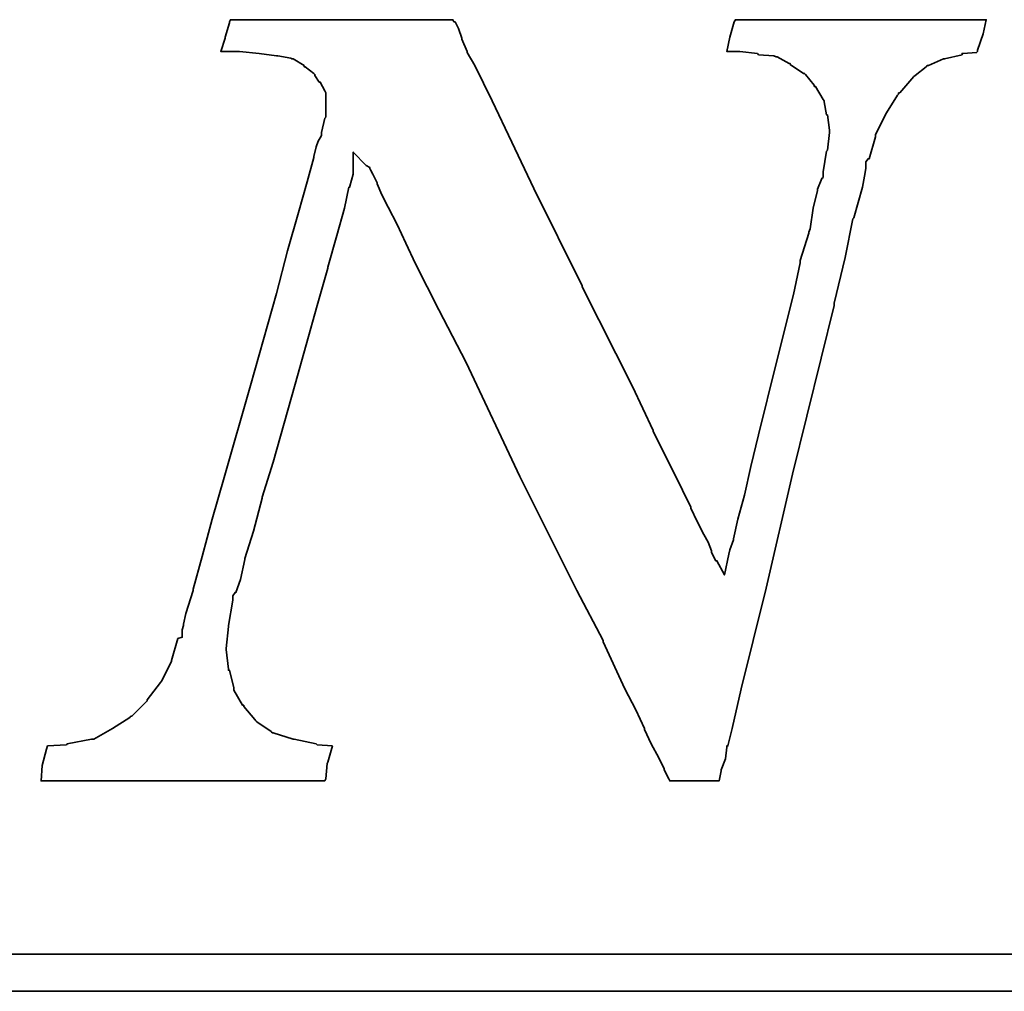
# Model space of a CAD drawing. Extents: x 19 to 174, y 58 to 139.
# Tile 48 of 52: x 160.72 to 162.78, y 97.42 to 99.46. Entities that reach past the tile are written whole.
import ezdxf

# ---------------------------------------------------------------- set-up
doc = ezdxf.new("R2010")
doc.units = 0
doc.header["$LTSCALE"] = 5
doc.header["$MEASUREMENT"] = 0
doc.layers.add('DIM', color=4, linetype='CONTINUOUS')
doc.layers.add('layer 1', color=7, linetype='CONTINUOUS')

# ---------------------------------------------------------------- blocks, each defined once
blk = doc.blocks.new('TBI MOTION logo(完整正式版)')
at = {"layer": 'layer 1', "color": 22, "lineweight": 35}
for points, knots in [([(58.92625, -7.91875), (58.92625, -7.91875), (58.58625, -7.89375), (58.58625, -7.89375), (58.58625, -7.89375), (58.58625, -7.89375), (58.56625, -7.87125), (58.56625, -7.87125), (58.56625, -7.87125), (58.56625, -7.87125), (58.08375, -7.77375), (58.08375, -7.77375), (58.08375, -7.77375), (58.08375, -7.77375), (58.06125, -7.77375), (58.06125, -7.77375), (58.06125, -7.77375), (58.06125, -7.77375), (57.62625, -7.63125), (57.62625, -7.63125), (57.62625, -7.63125), (57.62625, -7.63125), (57.60625, -7.63125), (57.60625, -7.63125), (57.60625, -7.63125), (57.60625, -7.63125), (57.58125, -7.60625), (57.58125, -7.60625), (57.58125, -7.60625), (57.58125, -7.60625), (57.26625, -7.38875), (57.26625, -7.38875), (57.26625, -7.38875), (57.26625, -7.38875), (57.24625, -7.36875), (57.24625, -7.36875), (57.24625, -7.36875), (57.24625, -7.36875), (57.22125, -7.34375), (57.22125, -7.34375), (57.22125, -7.34375), (57.22125, -7.34375), (56.98125, -7.05375), (56.98125, -7.05375), (56.98125, -7.05375), (56.98125, -7.05375), (56.98125, -7.02875), (56.98125, -7.02875), (56.98125, -7.02875), (56.98125, -7.02875), (56.95625, -7.02875), (56.95625, -7.02875), (56.95625, -7.02875), (56.95625, -7.02875), (56.76625, -6.69625), (56.76625, -6.69625), (56.76625, -6.69625), (56.76625, -6.69625), (56.76625, -6.67125), (56.76625, -6.67125), (56.76625, -6.67125), (56.76625, -6.67125), (56.76625, -6.64875), (56.76625, -6.64875), (56.76625, -6.64875), (56.76625, -6.64875), (56.67125, -6.26375), (56.67125, -6.26375), (56.67125, -6.26375), (56.67125, -6.26375), (56.64625, -6.26375), (56.64625, -6.26375), (56.64625, -6.26375), (56.64625, -6.26375), (56.64625, -6.23875), (56.64625, -6.23875), (56.64625, -6.23875), (56.64625, -6.23875), (56.59625, -5.80875), (56.59625, -5.80875), (56.59625, -5.80875), (56.59625, -5.80875), (56.59625, -5.78375), (56.59625, -5.78375), (56.59625, -5.78375), (56.59625, -5.78375), (56.64625, -5.30375), (56.64625, -5.30375), (56.64625, -5.30375), (56.64625, -5.30375), (56.64625, -5.27875), (56.64625, -5.27875), (56.64625, -5.27875), (56.64625, -5.27875), (56.74125, -4.72875), (56.74125, -4.72875), (56.74125, -4.72875), (56.74125, -4.72875), (56.74125, -4.67875), (56.74125, -4.67875), (56.74125, -4.67875), (56.74125, -4.67875), (56.74125, -4.63375), (56.74125, -4.63375), (56.74125, -4.63375), (56.74125, -4.63375), (56.79125, -4.55875), (56.79125, -4.55875), (56.79125, -4.55875), (56.79125, -4.55875), (56.81125, -4.55875), (56.81125, -4.55875), (56.81125, -4.55875), (56.81125, -4.55875), (56.91125, -4.27375), (56.91125, -4.27375), (56.91125, -4.27375), (56.91125, -4.27375), (57.00625, -3.83874), (57.00625, -3.83874), (57.00625, -3.83874), (57.00625, -3.83874), (57.00625, -3.81374), (57.00625, -3.81374), (57.00625, -3.81374), (57.00625, -3.81374), (57.19875, -3.21374), (57.19875, -3.21374), (57.19875, -3.21374), (57.19875, -3.21374), (57.38625, -2.49625), (57.38625, -2.49625), (57.38625, -2.49625), (57.38625, -2.49625), (57.38625, -2.47374), (57.38625, -2.47374), (57.38625, -2.47374), (57.38625, -2.47374), (57.62625, -1.70375), (57.62625, -1.70375), (57.62625, -1.70375), (57.62625, -1.70375), (58.10625, 0.00125), (58.10625, 0.00125), (58.10625, 0.00125), (58.10625, 0.00125), (58.58625, 1.72625), (58.58625, 1.72625), (58.58625, 1.72625), (58.58625, 1.72625), (58.82625, 2.54125), (58.82625, 2.54125), (58.82625, 2.54125), (58.82625, 2.54125), (58.82625, 2.56374), (58.82625, 2.56374), (58.82625, 2.56374), (58.82625, 2.56374), (59.02125, 3.26125), (59.02125, 3.26125), (59.02125, 3.26125), (59.02125, 3.26125), (59.18625, 3.86125), (59.18625, 3.86125), (59.18625, 3.86125), (59.18625, 3.86125), (59.28625, 4.31875), (59.28625, 4.31875), (59.28625, 4.31875), (59.28625, 4.31875), (59.30625, 4.31875), (59.30625, 4.31875), (59.30625, 4.31875), (59.30625, 4.31875), (59.30625, 4.34125), (59.30625, 4.34125), (59.30625, 4.34125), (59.30625, 4.34125), (59.38125, 4.60625), (59.38125, 4.60625), (59.38125, 4.60625), (59.38125, 4.60625), (59.38125, 4.65125), (59.38125, 4.65125), (59.38125, 4.65125), (59.38125, 4.65125), (59.38125, 5.08625), (59.38125, 5.08625), (59.38125, 5.08625), (59.38125, 5.08625), (59.66625, 4.79624), (59.66625, 4.79624), (59.66625, 4.79624), (59.66625, 4.79624), (59.74125, 4.75124), (59.74125, 4.75124), (59.74125, 4.75124), (59.74125, 4.75124), (59.74125, 4.72624), (59.74125, 4.72624), (59.74125, 4.72624), (59.74125, 4.72624), (59.76125, 4.70124), (59.76125, 4.70124), (59.76125, 4.70124), (59.76125, 4.70124), (59.81125, 4.60625), (59.81125, 4.60625), (59.81125, 4.60625), (59.81125, 4.60625), (59.90625, 4.41125), (59.90625, 4.41125), (59.90625, 4.41125), (59.90625, 4.41125), (59.90625, 4.39125), (59.90625, 4.39125), (59.90625, 4.39125), (59.90625, 4.39125), (60.00375, 4.15124), (60.00375, 4.15124), (60.00375, 4.15124), (60.00375, 4.15124), (60.14625, 3.88374), (60.14625, 3.88374), (60.14625, 3.88374), (60.14625, 3.88374), (60.34125, 3.50124), (60.34125, 3.50124), (60.34125, 3.50124), (60.34125, 3.50124), (60.53125, 3.09125), (60.53125, 3.09125), (60.53125, 3.09125), (60.53125, 3.09125), (60.74625, 2.63625), (60.74625, 2.63625), (60.74625, 2.63625), (60.74625, 2.63625), (61.25125, 1.63124), (61.25125, 1.63124), (61.25125, 1.63124), (61.25125, 1.63124), (61.85125, 0.47625), (61.85125, 0.47625), (61.85125, 0.47625), (61.85125, 0.47625), (63.02625, -2.01874), (63.02625, -2.01874), (63.02625, -2.01874), (63.02625, -2.01874), (64.27625, -4.51374), (64.27625, -4.51374), (64.27625, -4.51374), (64.27625, -4.51374), (64.85125, -5.61375), (64.85125, -5.61375), (64.85125, -5.61375), (64.85125, -5.61375), (64.85125, -5.64125), (64.85125, -5.64125), (64.85125, -5.64125), (64.85125, -5.64125), (65.32875, -6.67125), (65.32875, -6.67125), (65.32875, -6.67125), (65.32875, -6.67125), (65.57125, -7.12875), (65.57125, -7.12875), (65.57125, -7.12875), (65.57125, -7.12875), (65.76125, -7.53625), (65.76125, -7.53625), (65.76125, -7.53625), (65.76125, -7.53625), (65.76125, -7.55625), (65.76125, -7.55625), (65.76125, -7.55625), (65.76125, -7.55625), (65.90375, -7.87125), (65.90375, -7.87125), (65.90375, -7.87125), (65.90375, -7.87125), (66.07125, -8.18125), (66.07125, -8.18125), (66.07125, -8.18125), (66.07125, -8.18125), (66.19125, -8.42375), (66.19125, -8.42375), (66.19125, -8.42375), (66.19125, -8.42375), (66.19125, -8.44375), (66.19125, -8.44375), (66.19125, -8.44375), (66.19125, -8.44375), (66.29125, -8.63875), (66.29125, -8.63875), (66.29125, -8.63875), (66.29125, -8.63875), (66.31125, -8.68625), (66.31125, -8.68625), (66.31125, -8.68625), (66.31125, -8.68625), (66.38375, -8.68625), (66.38375, -8.68625), (66.38375, -8.68625), (66.38375, -8.68625), (66.84125, -8.68625), (66.84125, -8.68625), (66.84125, -8.68625), (66.84125, -8.68625), (67.29625, -8.68625), (67.29625, -8.68625), (67.29625, -8.68625), (67.29625, -8.68625), (67.36625, -8.68625), (67.36625, -8.68625), (67.36625, -8.68625), (67.36625, -8.68625), (67.39125, -8.68625), (67.39125, -8.68625), (67.39125, -8.68625), (67.39125, -8.68625), (67.44125, -8.46875), (67.44125, -8.46875), (67.44125, -8.46875), (67.44125, -8.46875), (67.44125, -8.44375), (67.44125, -8.44375), (67.44125, -8.44375), (67.44125, -8.44375), (67.53625, -8.20375), (67.53625, -8.20375), (67.53625, -8.20375), (67.53625, -8.20375), (67.56125, -7.94375), (67.56125, -7.94375), (67.56125, -7.94375), (67.56125, -7.94375), (67.56125, -7.91875), (67.56125, -7.91875), (67.56125, -7.91875), (67.56125, -7.91875), (67.58625, -7.91875), (67.58625, -7.91875), (67.58625, -7.91875), (67.58625, -7.91875), (67.68125, -7.53625), (67.68125, -7.53625), (67.68125, -7.53625), (67.68125, -7.53625), (67.87375, -6.67125), (67.87375, -6.67125), (67.87375, -6.67125), (67.87375, -6.67125), (68.13625, -5.61375), (68.13625, -5.61375), (68.13625, -5.61375), (68.13625, -5.61375), (68.42375, -4.46374), (68.42375, -4.46374), (68.42375, -4.46374), (68.42375, -4.46374), (68.99875, -1.96874), (68.99875, -1.96874), (68.99875, -1.96874), (68.99875, -1.96874), (69.62625, 0.57625), (69.62625, 0.57625), (69.62625, 0.57625), (69.62625, 0.57625), (69.91125, 1.72625), (69.91125, 1.72625), (69.91125, 1.72625), (69.91125, 1.72625), (69.91125, 1.77625), (69.91125, 1.77625), (69.91125, 1.77625), (69.91125, 1.77625), (70.15125, 2.78124), (70.15125, 2.78124), (70.15125, 2.78124), (70.15125, 2.78124), (70.32125, 3.62125), (70.32125, 3.62125), (70.32125, 3.62125), (70.32125, 3.62125), (70.34125, 3.64625), (70.34125, 3.64625), (70.34125, 3.64625), (70.34125, 3.64625), (70.44125, 3.98125), (70.44125, 3.98125), (70.44125, 3.98125), (70.44125, 3.98125), (70.53625, 4.31875), (70.53625, 4.31875), (70.53625, 4.31875), (70.53625, 4.31875), (70.58125, 4.55875), (70.58125, 4.55875), (70.58125, 4.55875), (70.58125, 4.55875), (70.60625, 4.72624), (70.60625, 4.72624), (70.60625, 4.72624), (70.60625, 4.72624), (70.60625, 4.79624), (70.60625, 4.79624), (70.60625, 4.79624), (70.60625, 4.79624), (70.60625, 4.87125), (70.60625, 4.87125), (70.60625, 4.87125), (70.60625, 4.87125), (70.65625, 4.94125), (70.65625, 4.94125), (70.65625, 4.94125), (70.65625, 4.94125), (70.68125, 4.94125), (70.68125, 4.94125), (70.68125, 4.94125), (70.68125, 4.94125), (70.82125, 5.42125), (70.82125, 5.42125), (70.82125, 5.42125), (70.82125, 5.42125), (70.82125, 5.44625), (70.82125, 5.44625), (70.82125, 5.44625), (70.82125, 5.44625), (70.82125, 5.47125), (70.82125, 5.47125), (70.82125, 5.47125), (70.82125, 5.47125), (71.06125, 5.94625), (71.06125, 5.94625), (71.06125, 5.94625), (71.06125, 5.94625), (71.30125, 6.33124), (71.30125, 6.33124), (71.30125, 6.33124), (71.30125, 6.33124), (71.32625, 6.35625), (71.32625, 6.35625), (71.32625, 6.35625), (71.32625, 6.35625), (71.32625, 6.38124), (71.32625, 6.38124), (71.32625, 6.38124), (71.32625, 6.38124), (71.35125, 6.38124), (71.35125, 6.38124), (71.35125, 6.38124), (71.35125, 6.38124), (71.66125, 6.74125), (71.66125, 6.74125), (71.66125, 6.74125), (71.66125, 6.74125), (71.68625, 6.76625), (71.68625, 6.76625), (71.68625, 6.76625), (71.68625, 6.76625), (71.92625, 6.95624), (71.92625, 6.95624), (71.92625, 6.95624), (71.92625, 6.95624), (71.95125, 6.98125), (71.95125, 6.98125), (71.95125, 6.98125), (71.95125, 6.98125), (71.97625, 6.98125), (71.97625, 6.98125), (71.97625, 6.98125), (71.97625, 6.98125), (72.31125, 7.12624), (72.31125, 7.12624), (72.31125, 7.12624), (72.31125, 7.12624), (72.33375, 7.12624), (72.33375, 7.12624), (72.33375, 7.12624), (72.33375, 7.12624), (72.71625, 7.21875), (72.71625, 7.21875), (72.71625, 7.21875), (72.71625, 7.21875), (72.71625, 7.24624), (72.71625, 7.24624), (72.71625, 7.24624), (72.71625, 7.24624), (72.74125, 7.24624), (72.74125, 7.24624), (72.74125, 7.24624), (72.74125, 7.24624), (73.03124, 7.26624), (73.03124, 7.26624), (73.03124, 7.26624), (73.03124, 7.26624), (73.05375, 7.29125), (73.05375, 7.29125), (73.05375, 7.29125), (73.05375, 7.29125), (73.05375, 7.31625), (73.05375, 7.31625), (73.05375, 7.31625), (73.05375, 7.31625), (73.17625, 7.67625), (73.17625, 7.67625), (73.17625, 7.67625), (73.17625, 7.67625), (73.24625, 7.98625), (73.24625, 7.98625), (73.24625, 7.98625), (73.24625, 7.98625), (73.19625, 7.98625), (73.19625, 7.98625), (73.19625, 7.98625), (73.19625, 7.98625), (72.93625, 7.98625), (72.93625, 7.98625), (72.93625, 7.98625), (72.93625, 7.98625), (72.55125, 7.98625), (72.55125, 7.98625), (72.55125, 7.98625), (72.55125, 7.98625), (72.09625, 7.98625), (72.09625, 7.98625), (72.09625, 7.98625), (72.09625, 7.98625), (71.64125, 7.98625), (71.64125, 7.98625), (71.64125, 7.98625), (71.64125, 7.98625), (70.53625, 7.98625), (70.53625, 7.98625), (70.53625, 7.98625), (70.53625, 7.98625), (69.47875, 7.98625), (69.47875, 7.98625), (69.47875, 7.98625), (69.47875, 7.98625), (68.95125, 7.98625), (68.95125, 7.98625), (68.95125, 7.98625), (68.95125, 7.98625), (68.52125, 7.98625), (68.52125, 7.98625), (68.52125, 7.98625), (68.52125, 7.98625), (68.13625, 7.98625), (68.13625, 7.98625), (68.13625, 7.98625), (68.13625, 7.98625), (67.87375, 7.98625), (67.87375, 7.98625), (67.87375, 7.98625), (67.87375, 7.98625), (67.75125, 7.98625), (67.75125, 7.98625), (67.75125, 7.98625), (67.75125, 7.98625), (67.72625, 7.94125), (67.72625, 7.94125), (67.72625, 7.94125), (67.72625, 7.94125), (67.63125, 7.60625), (67.63125, 7.60625), (67.63125, 7.60625), (67.63125, 7.60625), (67.56125, 7.29125), (67.56125, 7.29125), (67.56125, 7.29125), (67.56125, 7.29125), (67.72625, 7.29125), (67.72625, 7.29125), (67.72625, 7.29125), (67.72625, 7.29125), (67.82625, 7.29125), (67.82625, 7.29125), (67.82625, 7.29125), (67.82625, 7.29125), (67.84625, 7.29125), (67.84625, 7.29125), (67.84625, 7.29125), (67.84625, 7.29125), (68.23125, 7.24624), (68.23125, 7.24624), (68.23125, 7.24624), (68.23125, 7.24624), (68.25875, 7.21875), (68.25875, 7.21875), (68.25875, 7.21875), (68.25875, 7.21875), (68.59125, 7.19624), (68.59125, 7.19624), (68.59125, 7.19624), (68.59125, 7.19624), (68.64125, 7.17125), (68.64125, 7.17125), (68.64125, 7.17125), (68.64125, 7.17125), (68.66625, 7.17125), (68.66625, 7.17125), (68.66625, 7.17125), (68.66625, 7.17125), (68.92625, 7.02624), (68.92625, 7.02624), (68.92625, 7.02624), (68.92625, 7.02624), (68.95125, 7.02624), (68.95125, 7.02624), (68.95125, 7.02624), (68.95125, 7.02624), (68.95125, 7.00624), (68.95125, 7.00624), (68.95125, 7.00624), (68.95125, 7.00624), (69.23875, 6.81125), (69.23875, 6.81125), (69.23875, 6.81125), (69.23875, 6.81125), (69.26625, 6.81125), (69.26625, 6.81125), (69.26625, 6.81125), (69.26625, 6.81125), (69.28625, 6.78625), (69.28625, 6.78625), (69.28625, 6.78625), (69.28625, 6.78625), (69.47875, 6.54875), (69.47875, 6.54875), (69.47875, 6.54875), (69.47875, 6.54875), (69.47875, 6.52375), (69.47875, 6.52375), (69.47875, 6.52375), (69.47875, 6.52375), (69.50625, 6.52375), (69.50625, 6.52375), (69.50625, 6.52375), (69.50625, 6.52375), (69.67125, 6.23625), (69.67125, 6.23625), (69.67125, 6.23625), (69.67125, 6.23625), (69.69375, 6.21125), (69.69375, 6.21125), (69.69375, 6.21125), (69.69375, 6.21125), (69.69375, 6.18625), (69.69375, 6.18625), (69.69375, 6.18625), (69.69375, 6.18625), (69.74625, 5.89875), (69.74625, 5.89875), (69.74625, 5.89875), (69.74625, 5.89875), (69.76625, 5.89875), (69.76625, 5.89875), (69.76625, 5.89875), (69.76625, 5.89875), (69.81375, 5.56625), (69.81375, 5.56625), (69.81375, 5.56625), (69.81375, 5.56625), (69.81375, 5.54125), (69.81375, 5.54125), (69.81375, 5.54125), (69.81375, 5.54125), (69.81375, 5.51625), (69.81375, 5.51625), (69.81375, 5.51625), (69.81375, 5.51625), (69.76625, 5.13125), (69.76625, 5.13125), (69.76625, 5.13125), (69.76625, 5.13125), (69.74625, 5.10874), (69.74625, 5.10874), (69.74625, 5.10874), (69.74625, 5.10874), (69.67125, 4.65125), (69.67125, 4.65125), (69.67125, 4.65125), (69.67125, 4.65125), (69.67125, 4.55875), (69.67125, 4.55875), (69.67125, 4.55875), (69.67125, 4.55875), (69.67125, 4.53125), (69.67125, 4.53125), (69.67125, 4.53125), (69.67125, 4.53125), (69.64625, 4.50874), (69.64625, 4.50874), (69.64625, 4.50874), (69.64625, 4.50874), (69.55125, 4.27125), (69.55125, 4.27125), (69.55125, 4.27125), (69.55125, 4.27125), (69.55125, 4.24625), (69.55125, 4.24625), (69.55125, 4.24625), (69.55125, 4.24625), (69.45375, 3.86125), (69.45375, 3.86125), (69.45375, 3.86125), (69.45375, 3.86125), (69.38625, 3.40624), (69.38625, 3.40624), (69.38625, 3.40624), (69.38625, 3.40624), (69.35875, 3.33125), (69.35875, 3.33125), (69.35875, 3.33125), (69.35875, 3.33125), (69.35875, 3.30875), (69.35875, 3.30875), (69.35875, 3.30875), (69.35875, 3.30875), (69.16625, 2.71125), (69.16625, 2.71125), (69.16625, 2.71125), (69.16625, 2.71125), (69.16625, 2.66375), (69.16625, 2.66375), (69.16625, 2.66375), (69.16625, 2.66375), (69.02625, 1.96374), (69.02625, 1.96374), (69.02625, 1.96374), (69.02625, 1.96374), (68.64125, 0.45624), (68.64125, 0.45624), (68.64125, 0.45624), (68.64125, 0.45624), (68.25875, -1.10625), (68.25875, -1.10625), (68.25875, -1.10625), (68.25875, -1.10625), (68.08625, -1.80125), (68.08625, -1.80125), (68.08625, -1.80125), (68.08625, -1.80125), (67.94625, -2.42625), (67.94625, -2.42625), (67.94625, -2.42625), (67.94625, -2.42625), (67.80125, -2.95375), (67.80125, -2.95375), (67.80125, -2.95375), (67.80125, -2.95375), (67.70625, -3.38375), (67.70625, -3.38375), (67.70625, -3.38375), (67.70625, -3.38375), (67.70625, -3.40875), (67.70625, -3.40875), (67.70625, -3.40875), (67.70625, -3.40875), (67.63125, -3.62375), (67.63125, -3.62375), (67.63125, -3.62375), (67.63125, -3.62375), (67.60625, -3.72125), (67.60625, -3.72125), (67.60625, -3.72125), (67.60625, -3.72125), (67.51125, -4.17375), (67.51125, -4.17375), (67.51125, -4.17375), (67.51125, -4.17375), (67.34625, -3.86374), (67.34625, -3.86374), (67.34625, -3.86374), (67.34625, -3.86374), (67.32125, -3.86374), (67.32125, -3.86374), (67.32125, -3.86374), (67.32125, -3.86374), (67.27125, -3.76874), (67.27125, -3.76874), (67.27125, -3.76874), (67.27125, -3.76874), (67.22625, -3.67374), (67.22625, -3.67374), (67.22625, -3.67374), (67.22625, -3.67374), (67.22625, -3.64875), (67.22625, -3.64875), (67.22625, -3.64875), (67.22625, -3.64875), (67.15125, -3.45375), (67.15125, -3.45375), (67.15125, -3.45375), (67.15125, -3.45375), (67.05625, -3.28875), (67.05625, -3.28875), (67.05625, -3.28875), (67.05625, -3.28875), (66.91125, -3.00125), (66.91125, -3.00125), (66.91125, -3.00125), (66.91125, -3.00125), (66.77125, -2.71375), (66.77125, -2.71375), (66.77125, -2.71375), (66.77125, -2.71375), (66.77125, -2.68875), (66.77125, -2.68875), (66.77125, -2.68875), (66.77125, -2.68875), (66.41125, -1.94374), (66.41125, -1.94374), (66.41125, -1.94374), (66.41125, -1.94374), (65.95125, -1.03375), (65.95125, -1.03375), (65.95125, -1.03375), (65.95125, -1.03375), (65.95125, -1.00875), (65.95125, -1.00875), (65.95125, -1.00875), (65.95125, -1.00875), (65.49625, -0.04874), (65.49625, -0.04874), (65.49625, -0.04874), (65.49625, -0.04874), (64.39375, 2.13624), (64.39375, 2.13624), (64.39375, 2.13624), (64.39375, 2.13624), (64.39375, 2.15624), (64.39375, 2.15624), (64.39375, 2.15624), (64.39375, 2.15624), (63.33625, 4.29125), (63.33625, 4.29125), (63.33625, 4.29125), (63.33625, 4.29125), (62.85625, 5.30125), (62.85625, 5.30125), (62.85625, 5.30125), (62.85625, 5.30125), (62.42625, 6.21125), (62.42625, 6.21125), (62.42625, 6.21125), (62.42625, 6.21125), (62.04125, 6.98125), (62.04125, 6.98125), (62.04125, 6.98125), (62.04125, 6.98125), (61.87375, 7.26624), (61.87375, 7.26624), (61.87375, 7.26624), (61.87375, 7.26624), (61.87375, 7.29125), (61.87375, 7.29125), (61.87375, 7.29125), (61.87375, 7.29125), (61.75625, 7.55625), (61.75625, 7.55625), (61.75625, 7.55625), (61.75625, 7.55625), (61.75625, 7.58124), (61.75625, 7.58124), (61.75625, 7.58124), (61.75625, 7.58124), (61.68375, 7.79375), (61.68375, 7.79375), (61.68375, 7.79375), (61.68375, 7.79375), (61.61125, 7.94125), (61.61125, 7.94125), (61.61125, 7.94125), (61.61125, 7.94125), (61.58625, 7.94125), (61.58625, 7.94125), (61.58625, 7.94125), (61.58625, 7.94125), (61.56375, 7.98625), (61.56375, 7.98625), (61.56375, 7.98625), (61.56375, 7.98625), (61.41875, 7.98625), (61.41875, 7.98625), (61.41875, 7.98625), (61.41875, 7.98625), (61.18125, 7.98625), (61.18125, 7.98625), (61.18125, 7.98625), (61.18125, 7.98625), (60.84125, 7.98625), (60.84125, 7.98625), (60.84125, 7.98625), (60.84125, 7.98625), (60.02625, 7.98625), (60.02625, 7.98625), (60.02625, 7.98625), (60.02625, 7.98625), (59.11625, 7.98625), (59.11625, 7.98625), (59.11625, 7.98625), (59.11625, 7.98625), (58.15625, 7.98625), (58.15625, 7.98625), (58.15625, 7.98625), (58.15625, 7.98625), (57.34125, 7.98625), (57.34125, 7.98625), (57.34125, 7.98625), (57.34125, 7.98625), (57.00625, 7.98625), (57.00625, 7.98625), (57.00625, 7.98625), (57.00625, 7.98625), (56.76625, 7.98625), (56.76625, 7.98625), (56.76625, 7.98625), (56.76625, 7.98625), (56.69125, 7.98625), (56.69125, 7.98625), (56.69125, 7.98625), (56.69125, 7.98625), (56.67125, 7.94125), (56.67125, 7.94125), (56.67125, 7.94125), (56.67125, 7.94125), (56.67125, 7.91625), (56.67125, 7.91625), (56.67125, 7.91625), (56.67125, 7.91625), (56.57125, 7.60625), (56.57125, 7.60625), (56.57125, 7.60625), (56.57125, 7.60625), (56.57125, 7.58124), (56.57125, 7.58124), (56.57125, 7.58124), (56.57125, 7.58124), (56.47625, 7.29125), (56.47625, 7.29125), (56.47625, 7.29125), (56.47625, 7.29125), (56.57125, 7.29125), (56.57125, 7.29125), (56.57125, 7.29125), (56.57125, 7.29125), (56.76625, 7.29125), (56.76625, 7.29125), (56.76625, 7.29125), (56.76625, 7.29125), (56.86125, 7.29125), (56.86125, 7.29125), (56.86125, 7.29125), (56.86125, 7.29125), (56.88625, 7.29125), (56.88625, 7.29125), (56.88625, 7.29125), (56.88625, 7.29125), (57.31625, 7.24624), (57.31625, 7.24624), (57.31625, 7.24624), (57.31625, 7.24624), (57.70125, 7.19624), (57.70125, 7.19624), (57.70125, 7.19624), (57.70125, 7.19624), (57.72625, 7.19624), (57.72625, 7.19624), (57.72625, 7.19624), (57.72625, 7.19624), (58.01125, 7.14624), (58.01125, 7.14624), (58.01125, 7.14624), (58.01125, 7.14624), (58.03625, 7.12624), (58.03625, 7.12624), (58.03625, 7.12624), (58.03625, 7.12624), (58.06125, 7.12624), (58.06125, 7.12624), (58.06125, 7.12624), (58.06125, 7.12624), (58.30125, 6.98125), (58.30125, 6.98125), (58.30125, 6.98125), (58.30125, 6.98125), (58.30125, 6.95624), (58.30125, 6.95624), (58.30125, 6.95624), (58.30125, 6.95624), (58.32375, 6.95624), (58.32375, 6.95624), (58.32375, 6.95624), (58.32375, 6.95624), (58.51625, 6.81125), (58.51625, 6.81125), (58.51625, 6.81125), (58.51625, 6.81125), (58.54125, 6.78625), (58.54125, 6.78625), (58.54125, 6.78625), (58.54125, 6.78625), (58.54125, 6.76625), (58.54125, 6.76625), (58.54125, 6.76625), (58.54125, 6.76625), (58.63625, 6.62124), (58.63625, 6.62124), (58.63625, 6.62124), (58.63625, 6.62124), (58.65875, 6.62124), (58.65875, 6.62124), (58.65875, 6.62124), (58.65875, 6.62124), (58.75625, 6.42625), (58.75625, 6.42625), (58.75625, 6.42625), (58.75625, 6.42625), (58.77875, 6.38124), (58.77875, 6.38124), (58.77875, 6.38124), (58.77875, 6.38124), (58.77875, 6.33124), (58.77875, 6.33124), (58.77875, 6.33124), (58.77875, 6.33124), (58.77875, 6.09125), (58.77875, 6.09125), (58.77875, 6.09125), (58.77875, 6.09125), (58.77875, 5.85125), (58.77875, 5.85125), (58.77875, 5.85125), (58.77875, 5.85125), (58.75625, 5.82625), (58.75625, 5.82625), (58.75625, 5.82625), (58.75625, 5.82625), (58.68625, 5.51625), (58.68625, 5.51625), (58.68625, 5.51625), (58.68625, 5.51625), (58.68625, 5.47125), (58.68625, 5.47125), (58.68625, 5.47125), (58.68625, 5.47125), (58.68625, 5.44625), (58.68625, 5.44625), (58.68625, 5.44625), (58.68625, 5.44625), (58.65875, 5.39625), (58.65875, 5.39625), (58.65875, 5.39625), (58.65875, 5.39625), (58.61125, 5.32624), (58.61125, 5.32624), (58.61125, 5.32624), (58.61125, 5.32624), (58.56625, 5.20375), (58.56625, 5.20375), (58.56625, 5.20375), (58.56625, 5.20375), (58.51625, 4.99125), (58.51625, 4.99125), (58.51625, 4.99125), (58.51625, 4.99125), (58.51625, 4.96625), (58.51625, 4.96625), (58.51625, 4.96625), (58.51625, 4.96625), (58.37125, 4.43625), (58.37125, 4.43625), (58.37125, 4.43625), (58.37125, 4.43625), (58.18125, 3.76625), (58.18125, 3.76625), (58.18125, 3.76625), (58.18125, 3.76625), (57.94125, 2.92624), (57.94125, 2.92624), (57.94125, 2.92624), (57.94125, 2.92624), (57.70125, 1.98874), (57.70125, 1.98874), (57.70125, 1.98874), (57.70125, 1.98874), (57.12625, -0.02374), (57.12625, -0.02374), (57.12625, -0.02374), (57.12625, -0.02374), (56.55125, -2.03875), (56.55125, -2.03875), (56.55125, -2.03875), (56.55125, -2.03875), (56.28625, -2.95375), (56.28625, -2.95375), (56.28625, -2.95375), (56.28625, -2.95375), (56.07125, -3.76874), (56.07125, -3.76874), (56.07125, -3.76874), (56.07125, -3.76874), (55.87625, -4.48874), (55.87625, -4.48874), (55.87625, -4.48874), (55.87625, -4.48874), (55.87625, -4.51374), (55.87625, -4.51374), (55.87625, -4.51374), (55.87625, -4.51374), (55.71125, -5.01625), (55.71125, -5.01625), (55.71125, -5.01625), (55.71125, -5.01625), (55.66125, -5.25375), (55.66125, -5.25375), (55.66125, -5.25375), (55.66125, -5.25375), (55.66125, -5.27875), (55.66125, -5.27875), (55.66125, -5.27875), (55.66125, -5.27875), (55.63625, -5.37375), (55.63625, -5.37375), (55.63625, -5.37375), (55.63625, -5.37375), (55.63625, -5.42375), (55.63625, -5.42375), (55.63625, -5.42375), (55.63625, -5.42375), (55.63625, -5.54125), (55.63625, -5.54125), (55.63625, -5.54125), (55.63625, -5.54125), (55.54125, -5.56875), (55.54125, -5.56875), (55.54125, -5.56875), (55.54125, -5.56875), (55.39625, -6.04875), (55.39625, -6.04875), (55.39625, -6.04875), (55.39625, -6.04875), (55.39625, -6.06875), (55.39625, -6.06875), (55.39625, -6.06875), (55.39625, -6.06875), (55.18125, -6.50375), (55.18125, -6.50375), (55.18125, -6.50375), (55.18125, -6.50375), (55.15625, -6.52875), (55.15625, -6.52875), (55.15625, -6.52875), (55.15625, -6.52875), (54.86875, -6.91125), (54.86875, -6.91125), (54.86875, -6.91125), (54.86875, -6.91125), (54.86875, -6.93375), (54.86875, -6.93375), (54.86875, -6.93375), (54.86875, -6.93375), (54.53125, -7.26875), (54.53125, -7.26875), (54.53125, -7.26875), (54.53125, -7.26875), (54.51125, -7.26875), (54.51125, -7.26875), (54.51125, -7.26875), (54.51125, -7.26875), (54.48625, -7.29625), (54.48625, -7.29625), (54.48625, -7.29625), (54.48625, -7.29625), (54.10375, -7.53625), (54.10375, -7.53625), (54.10375, -7.53625), (54.10375, -7.53625), (53.69625, -7.77375), (53.69625, -7.77375), (53.69625, -7.77375), (53.69625, -7.77375), (53.67125, -7.77375), (53.67125, -7.77375), (53.67125, -7.77375), (53.67125, -7.77375), (53.64625, -7.77375), (53.64625, -7.77375), (53.64625, -7.77375), (53.64625, -7.77375), (53.11625, -7.87125), (53.11625, -7.87125), (53.11625, -7.87125), (53.11625, -7.87125), (53.09625, -7.89375), (53.09625, -7.89375), (53.09625, -7.89375), (53.09625, -7.89375), (52.68625, -7.91875), (52.68625, -7.91875), (52.68625, -7.91875), (52.68625, -7.91875), (52.66125, -7.99125), (52.66125, -7.99125), (52.66125, -7.99125), (52.66125, -7.99125), (52.56625, -8.34875), (52.56625, -8.34875), (52.56625, -8.34875), (52.56625, -8.34875), (52.54125, -8.68625), (52.54125, -8.68625), (52.54125, -8.68625), (52.54125, -8.68625), (52.58875, -8.68625), (52.58875, -8.68625), (52.58875, -8.68625), (52.58875, -8.68625), (52.87625, -8.68625), (52.87625, -8.68625), (52.87625, -8.68625), (52.87625, -8.68625), (53.33625, -8.68625), (53.33625, -8.68625), (53.33625, -8.68625), (53.33625, -8.68625), (53.79125, -8.68625), (53.79125, -8.68625), (53.79125, -8.68625), (53.79125, -8.68625), (54.36625, -8.68625), (54.36625, -8.68625), (54.36625, -8.68625), (54.36625, -8.68625), (55.59125, -8.68625), (55.59125, -8.68625), (55.59125, -8.68625), (55.59125, -8.68625), (56.76625, -8.68625), (56.76625, -8.68625), (56.76625, -8.68625), (56.76625, -8.68625), (57.34125, -8.68625), (57.34125, -8.68625), (57.34125, -8.68625), (57.34125, -8.68625), (57.82125, -8.68625), (57.82125, -8.68625), (57.82125, -8.68625), (57.82125, -8.68625), (58.25125, -8.68625), (58.25125, -8.68625), (58.25125, -8.68625), (58.25125, -8.68625), (58.58625, -8.68625), (58.58625, -8.68625), (58.58625, -8.68625), (58.58625, -8.68625), (58.75625, -8.68625), (58.75625, -8.68625), (58.75625, -8.68625), (58.75625, -8.68625), (58.77875, -8.63875), (58.77875, -8.63875), (58.77875, -8.63875), (58.77875, -8.63875), (58.80625, -8.30375), (58.80625, -8.30375), (58.80625, -8.30375), (58.80625, -8.30375), (58.82625, -8.27875), (58.82625, -8.27875), (58.82625, -8.27875), (58.82625, -8.27875), (58.92625, -7.91875), (58.92625, -7.91875)], [0, 0, 0, 0, 0.003125, 0.003125, 0.003125, 0.003125, 0.00625, 0.00625, 0.00625, 0.00625, 0.009375, 0.009375, 0.009375, 0.009375, 0.0125, 0.0125, 0.0125, 0.0125, 0.015625, 0.015625, 0.015625, 0.015625, 0.01875, 0.01875, 0.01875, 0.01875, 0.021875, 0.021875, 0.021875, 0.021875, 0.025, 0.025, 0.025, 0.025, 0.028125, 0.028125, 0.028125, 0.028125, 0.03125, 0.03125, 0.03125, 0.03125, 0.034375, 0.034375, 0.034375, 0.034375, 0.0375, 0.0375, 0.0375, 0.0375, 0.040625, 0.040625, 0.040625, 0.040625, 0.04375, 0.04375, 0.04375, 0.04375, 0.046875, 0.046875, 0.046875, 0.046875, 0.05, 0.05, 0.05, 0.05, 0.053125, 0.053125, 0.053125, 0.053125, 0.05625, 0.05625, 0.05625, 0.05625, 0.059375, 0.059375, 0.059375, 0.059375, 0.0625, 0.0625, 0.0625, 0.0625, 0.065625, 0.065625, 0.065625, 0.065625, 0.06875, 0.06875, 0.06875, 0.06875, 0.071875, 0.071875, 0.071875, 0.071875, 0.075, 0.075, 0.075, 0.075, 0.078125, 0.078125, 0.078125, 0.078125, 0.08125, 0.08125, 0.08125, 0.08125, 0.084375, 0.084375, 0.084375, 0.084375, 0.0875, 0.0875, 0.0875, 0.0875, 0.090625, 0.090625, 0.090625, 0.090625, 0.09375, 0.09375, 0.09375, 0.09375, 0.096875, 0.096875, 0.096875, 0.096875, 0.1, 0.1, 0.1, 0.1, 0.103125, 0.103125, 0.103125, 0.103125, 0.10625, 0.10625, 0.10625, 0.10625, 0.109375, 0.109375, 0.109375, 0.109375, 0.1125, 0.1125, 0.1125, 0.1125, 0.115625, 0.115625, 0.115625, 0.115625, 0.11875, 0.11875, 0.11875, 0.11875, 0.121875, 0.121875, 0.121875, 0.121875, 0.125, 0.125, 0.125, 0.125, 0.128125, 0.128125, 0.128125, 0.128125, 0.13125, 0.13125, 0.13125, 0.13125, 0.134375, 0.134375, 0.134375, 0.134375, 0.1375, 0.1375, 0.1375, 0.1375, 0.140625, 0.140625, 0.140625, 0.140625, 0.14375, 0.14375, 0.14375, 0.14375, 0.146875, 0.146875, 0.146875, 0.146875, 0.15, 0.15, 0.15, 0.15, 0.153125, 0.153125, 0.153125, 0.153125, 0.15625, 0.15625, 0.15625, 0.15625, 0.159375, 0.159375, 0.159375, 0.159375, 0.1625, 0.1625, 0.1625, 0.1625, 0.165625, 0.165625, 0.165625, 0.165625, 0.16875, 0.16875, 0.16875, 0.16875, 0.171875, 0.171875, 0.171875, 0.171875, 0.175, 0.175, 0.175, 0.175, 0.178125, 0.178125, 0.178125, 0.178125, 0.18125, 0.18125, 0.18125, 0.18125, 0.184375, 0.184375, 0.184375, 0.184375, 0.1875, 0.1875, 0.1875, 0.1875, 0.190625, 0.190625, 0.190625, 0.190625, 0.19375, 0.19375, 0.19375, 0.19375, 0.196875, 0.196875, 0.196875, 0.196875, 0.2, 0.2, 0.2, 0.2, 0.203125, 0.203125, 0.203125, 0.203125, 0.20625, 0.20625, 0.20625, 0.20625, 0.209375, 0.209375, 0.209375, 0.209375, 0.2125, 0.2125, 0.2125, 0.2125, 0.215625, 0.215625, 0.215625, 0.215625, 0.21875, 0.21875, 0.21875, 0.21875, 0.221875, 0.221875, 0.221875, 0.221875, 0.225, 0.225, 0.225, 0.225, 0.228125, 0.228125, 0.228125, 0.228125, 0.23125, 0.23125, 0.23125, 0.23125, 0.234375, 0.234375, 0.234375, 0.234375, 0.2375, 0.2375, 0.2375, 0.2375, 0.240625, 0.240625, 0.240625, 0.240625, 0.24375, 0.24375, 0.24375, 0.24375, 0.246875, 0.246875, 0.246875, 0.246875, 0.25, 0.25, 0.25, 0.25, 0.253125, 0.253125, 0.253125, 0.253125, 0.25625, 0.25625, 0.25625, 0.25625, 0.259375, 0.259375, 0.259375, 0.259375, 0.2625, 0.2625, 0.2625, 0.2625, 0.265625, 0.265625, 0.265625, 0.265625, 0.26875, 0.26875, 0.26875, 0.26875, 0.271875, 0.271875, 0.271875, 0.271875, 0.275, 0.275, 0.275, 0.275, 0.278125, 0.278125, 0.278125, 0.278125, 0.28125, 0.28125, 0.28125, 0.28125, 0.284375, 0.284375, 0.284375, 0.284375, 0.2875, 0.2875, 0.2875, 0.2875, 0.290625, 0.290625, 0.290625, 0.290625, 0.29375, 0.29375, 0.29375, 0.29375, 0.296875, 0.296875, 0.296875, 0.296875, 0.3, 0.3, 0.3, 0.3, 0.303125, 0.303125, 0.303125, 0.303125, 0.30625, 0.30625, 0.30625, 0.30625, 0.309375, 0.309375, 0.309375, 0.309375, 0.3125, 0.3125, 0.3125, 0.3125, 0.315625, 0.315625, 0.315625, 0.315625, 0.31875, 0.31875, 0.31875, 0.31875, 0.321875, 0.321875, 0.321875, 0.321875, 0.325, 0.325, 0.325, 0.325, 0.328125, 0.328125, 0.328125, 0.328125, 0.33125, 0.33125, 0.33125, 0.33125, 0.334375, 0.334375, 0.334375, 0.334375, 0.3375, 0.3375, 0.3375, 0.3375, 0.340625, 0.340625, 0.340625, 0.340625, 0.34375, 0.34375, 0.34375, 0.34375, 0.346875, 0.346875, 0.346875, 0.346875, 0.35, 0.35, 0.35, 0.35, 0.353125, 0.353125, 0.353125, 0.353125, 0.35625, 0.35625, 0.35625, 0.35625, 0.359375, 0.359375, 0.359375, 0.359375, 0.3625, 0.3625, 0.3625, 0.3625, 0.365625, 0.365625, 0.365625, 0.365625, 0.36875, 0.36875, 0.36875, 0.36875, 0.371875, 0.371875, 0.371875, 0.371875, 0.375, 0.375, 0.375, 0.375, 0.378125, 0.378125, 0.378125, 0.378125, 0.38125, 0.38125, 0.38125, 0.38125, 0.384375, 0.384375, 0.384375, 0.384375, 0.3875, 0.3875, 0.3875, 0.3875, 0.390625, 0.390625, 0.390625, 0.390625, 0.39375, 0.39375, 0.39375, 0.39375, 0.396875, 0.396875, 0.396875, 0.396875, 0.4, 0.4, 0.4, 0.4, 0.403125, 0.403125, 0.403125, 0.403125, 0.40625, 0.40625, 0.40625, 0.40625, 0.409375, 0.409375, 0.409375, 0.409375, 0.4125, 0.4125, 0.4125, 0.4125, 0.415625, 0.415625, 0.415625, 0.415625, 0.41875, 0.41875, 0.41875, 0.41875, 0.421875, 0.421875, 0.421875, 0.421875, 0.425, 0.425, 0.425, 0.425, 0.428125, 0.428125, 0.428125, 0.428125, 0.43125, 0.43125, 0.43125, 0.43125, 0.434375, 0.434375, 0.434375, 0.434375, 0.4375, 0.4375, 0.4375, 0.4375, 0.440625, 0.440625, 0.440625, 0.440625, 0.44375, 0.44375, 0.44375, 0.44375, 0.446875, 0.446875, 0.446875, 0.446875, 0.45, 0.45, 0.45, 0.45, 0.453125, 0.453125, 0.453125, 0.453125, 0.45625, 0.45625, 0.45625, 0.45625, 0.459375, 0.459375, 0.459375, 0.459375, 0.4625, 0.4625, 0.4625, 0.4625, 0.465625, 0.465625, 0.465625, 0.465625, 0.46875, 0.46875, 0.46875, 0.46875, 0.471875, 0.471875, 0.471875, 0.471875, 0.475, 0.475, 0.475, 0.475, 0.478125, 0.478125, 0.478125, 0.478125, 0.48125, 0.48125, 0.48125, 0.48125, 0.484375, 0.484375, 0.484375, 0.484375, 0.4875, 0.4875, 0.4875, 0.4875, 0.490625, 0.490625, 0.490625, 0.490625, 0.49375, 0.49375, 0.49375, 0.49375, 0.496875, 0.496875, 0.496875, 0.496875, 0.5, 0.5, 0.5, 0.5, 0.503125, 0.503125, 0.503125, 0.503125, 0.50625, 0.50625, 0.50625, 0.50625, 0.509375, 0.509375, 0.509375, 0.509375, 0.5125, 0.5125, 0.5125, 0.5125, 0.515625, 0.515625, 0.515625, 0.515625, 0.51875, 0.51875, 0.51875, 0.51875, 0.521875, 0.521875, 0.521875, 0.521875, 0.525, 0.525, 0.525, 0.525, 0.528125, 0.528125, 0.528125, 0.528125, 0.53125, 0.53125, 0.53125, 0.53125, 0.534375, 0.534375, 0.534375, 0.534375, 0.5375, 0.5375, 0.5375, 0.5375, 0.540625, 0.540625, 0.540625, 0.540625, 0.54375, 0.54375, 0.54375, 0.54375, 0.546875, 0.546875, 0.546875, 0.546875, 0.55, 0.55, 0.55, 0.55, 0.553125, 0.553125, 0.553125, 0.553125, 0.55625, 0.55625, 0.55625, 0.55625, 0.559375, 0.559375, 0.559375, 0.559375, 0.5625, 0.5625, 0.5625, 0.5625, 0.565625, 0.565625, 0.565625, 0.565625, 0.56875, 0.56875, 0.56875, 0.56875, 0.571875, 0.571875, 0.571875, 0.571875, 0.575, 0.575, 0.575, 0.575, 0.578125, 0.578125, 0.578125, 0.578125, 0.58125, 0.58125, 0.58125, 0.58125, 0.584375, 0.584375, 0.584375, 0.584375, 0.5875, 0.5875, 0.5875, 0.5875, 0.590625, 0.590625, 0.590625, 0.590625, 0.59375, 0.59375, 0.59375, 0.59375, 0.596875, 0.596875, 0.596875, 0.596875, 0.6, 0.6, 0.6, 0.6, 0.603125, 0.603125, 0.603125, 0.603125, 0.60625, 0.60625, 0.60625, 0.60625, 0.609375, 0.609375, 0.609375, 0.609375, 0.6125, 0.6125, 0.6125, 0.6125, 0.615625, 0.615625, 0.615625, 0.615625, 0.61875, 0.61875, 0.61875, 0.61875, 0.621875, 0.621875, 0.621875, 0.621875, 0.625, 0.625, 0.625, 0.625, 0.628125, 0.628125, 0.628125, 0.628125, 0.63125, 0.63125, 0.63125, 0.63125, 0.634375, 0.634375, 0.634375, 0.634375, 0.6375, 0.6375, 0.6375, 0.6375, 0.640625, 0.640625, 0.640625, 0.640625, 0.64375, 0.64375, 0.64375, 0.64375, 0.646875, 0.646875, 0.646875, 0.646875, 0.65, 0.65, 0.65, 0.65, 0.653125, 0.653125, 0.653125, 0.653125, 0.65625, 0.65625, 0.65625, 0.65625, 0.659375, 0.659375, 0.659375, 0.659375, 0.6625, 0.6625, 0.6625, 0.6625, 0.665625, 0.665625, 0.665625, 0.665625, 0.66875, 0.66875, 0.66875, 0.66875, 0.671875, 0.671875, 0.671875, 0.671875, 0.675, 0.675, 0.675, 0.675, 0.678125, 0.678125, 0.678125, 0.678125, 0.68125, 0.68125, 0.68125, 0.68125, 0.684375, 0.684375, 0.684375, 0.684375, 0.6875, 0.6875, 0.6875, 0.6875, 0.690625, 0.690625, 0.690625, 0.690625, 0.69375, 0.69375, 0.69375, 0.69375, 0.696875, 0.696875, 0.696875, 0.696875, 0.7, 0.7, 0.7, 0.7, 0.703125, 0.703125, 0.703125, 0.703125, 0.70625, 0.70625, 0.70625, 0.70625, 0.709375, 0.709375, 0.709375, 0.709375, 0.7125, 0.7125, 0.7125, 0.7125, 0.715625, 0.715625, 0.715625, 0.715625, 0.71875, 0.71875, 0.71875, 0.71875, 0.721875, 0.721875, 0.721875, 0.721875, 0.725, 0.725, 0.725, 0.725, 0.728125, 0.728125, 0.728125, 0.728125, 0.73125, 0.73125, 0.73125, 0.73125, 0.734375, 0.734375, 0.734375, 0.734375, 0.7375, 0.7375, 0.7375, 0.7375, 0.740625, 0.740625, 0.740625, 0.740625, 0.74375, 0.74375, 0.74375, 0.74375, 0.746875, 0.746875, 0.746875, 0.746875, 0.75, 0.75, 0.75, 0.75, 0.753125, 0.753125, 0.753125, 0.753125, 0.75625, 0.75625, 0.75625, 0.75625, 0.759375, 0.759375, 0.759375, 0.759375, 0.7625, 0.7625, 0.7625, 0.7625, 0.765625, 0.765625, 0.765625, 0.765625, 0.76875, 0.76875, 0.76875, 0.76875, 0.771875, 0.771875, 0.771875, 0.771875, 0.775, 0.775, 0.775, 0.775, 0.778125, 0.778125, 0.778125, 0.778125, 0.78125, 0.78125, 0.78125, 0.78125, 0.784375, 0.784375, 0.784375, 0.784375, 0.7875, 0.7875, 0.7875, 0.7875, 0.790625, 0.790625, 0.790625, 0.790625, 0.79375, 0.79375, 0.79375, 0.79375, 0.796875, 0.796875, 0.796875, 0.796875, 0.8, 0.8, 0.8, 0.8, 0.803125, 0.803125, 0.803125, 0.803125, 0.80625, 0.80625, 0.80625, 0.80625, 0.809375, 0.809375, 0.809375, 0.809375, 0.8125, 0.8125, 0.8125, 0.8125, 0.815625, 0.815625, 0.815625, 0.815625, 0.81875, 0.81875, 0.81875, 0.81875, 0.821875, 0.821875, 0.821875, 0.821875, 0.825, 0.825, 0.825, 0.825, 0.828125, 0.828125, 0.828125, 0.828125, 0.83125, 0.83125, 0.83125, 0.83125, 0.834375, 0.834375, 0.834375, 0.834375, 0.8375, 0.8375, 0.8375, 0.8375, 0.840625, 0.840625, 0.840625, 0.840625, 0.84375, 0.84375, 0.84375, 0.84375, 0.846875, 0.846875, 0.846875, 0.846875, 0.85, 0.85, 0.85, 0.85, 0.853125, 0.853125, 0.853125, 0.853125, 0.85625, 0.85625, 0.85625, 0.85625, 0.859375, 0.859375, 0.859375, 0.859375, 0.8625, 0.8625, 0.8625, 0.8625, 0.865625, 0.865625, 0.865625, 0.865625, 0.86875, 0.86875, 0.86875, 0.86875, 0.871875, 0.871875, 0.871875, 0.871875, 0.875, 0.875, 0.875, 0.875, 0.878125, 0.878125, 0.878125, 0.878125, 0.88125, 0.88125, 0.88125, 0.88125, 0.884375, 0.884375, 0.884375, 0.884375, 0.8875, 0.8875, 0.8875, 0.8875, 0.890625, 0.890625, 0.890625, 0.890625, 0.89375, 0.89375, 0.89375, 0.89375, 0.896875, 0.896875, 0.896875, 0.896875, 0.9, 0.9, 0.9, 0.9, 0.903125, 0.903125, 0.903125, 0.903125, 0.90625, 0.90625, 0.90625, 0.90625, 0.909375, 0.909375, 0.909375, 0.909375, 0.9125, 0.9125, 0.9125, 0.9125, 0.915625, 0.915625, 0.915625, 0.915625, 0.91875, 0.91875, 0.91875, 0.91875, 0.921875, 0.921875, 0.921875, 0.921875, 0.925, 0.925, 0.925, 0.925, 0.928125, 0.928125, 0.928125, 0.928125, 0.93125, 0.93125, 0.93125, 0.93125, 0.934375, 0.934375, 0.934375, 0.934375, 0.9375, 0.9375, 0.9375, 0.9375, 0.940625, 0.940625, 0.940625, 0.940625, 0.94375, 0.94375, 0.94375, 0.94375, 0.946875, 0.946875, 0.946875, 0.946875, 0.95, 0.95, 0.95, 0.95, 0.953125, 0.953125, 0.953125, 0.953125, 0.95625, 0.95625, 0.95625, 0.95625, 0.959375, 0.959375, 0.959375, 0.959375, 0.9625, 0.9625, 0.9625, 0.9625, 0.965625, 0.965625, 0.965625, 0.965625, 0.96875, 0.96875, 0.96875, 0.96875, 0.971875, 0.971875, 0.971875, 0.971875, 0.975, 0.975, 0.975, 0.975, 0.978125, 0.978125, 0.978125, 0.978125, 0.98125, 0.98125, 0.98125, 0.98125, 0.984375, 0.984375, 0.984375, 0.984375, 0.9875, 0.9875, 0.9875, 0.9875, 0.990625, 0.990625, 0.990625, 0.990625, 0.99375, 0.99375, 0.99375, 0.99375, 0.996875, 0.996875, 0.996875, 0.996875, 1, 1, 1, 1]), ([(75.90875, -9.47875), (75.90875, -9.47875), (75.90875, -12.28625), (75.90875, -12.28625), (75.90875, -12.28625), (75.90875, -12.28625), (75.90875, -12.47875), (75.90875, -12.47875), (75.90875, -12.47875), (75.90875, -12.47875), (75.71625, -12.47875), (75.71625, -12.47875), (75.71625, -12.47875), (75.71625, -12.47875), (-88.32875, -12.47875), (-88.32875, -12.47875), (-88.32875, -12.47875), (-88.32875, -12.47875), (-88.32875, -13.29375), (-88.32875, -13.29375), (-88.32875, -13.29375), (-88.32875, -13.29375), (82.89125, -13.29375), (82.89125, -13.29375), (82.89125, -13.29375), (82.89125, -13.29375), (75.90875, -9.47875), (75.90875, -9.47875)], [0, 0, 0, 0, 0.14285714, 0.14285714, 0.14285714, 0.14285714, 0.28571429, 0.28571429, 0.28571429, 0.28571429, 0.42857143, 0.42857143, 0.42857143, 0.42857143, 0.57142857, 0.57142857, 0.57142857, 0.57142857, 0.71428571, 0.71428571, 0.71428571, 0.71428571, 0.85714286, 0.85714286, 0.85714286, 0.85714286, 1, 1, 1, 1])]:
    blk.add_open_spline(points, degree=3, knots=knots, dxfattribs=at)
blk.add_open_spline([(54.86875, -6.91125), (54.86875, -6.91125), (54.86875, -6.93375), (54.86875, -6.93375)], degree=3, dxfattribs=at)

msp = doc.modelspace()

# ---------------------------------------------------------------- block references
at = {"layer": 'DIM', "color": 7, "xscale": 0.0957784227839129, "yscale": 0.0957784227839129, "zscale": 0.0957784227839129}
msp.add_blockref('TBI MOTION logo(完整正式版)', (155.7279, 98.697), dxfattribs=at)

doc.saveas('drawing.dxf')
